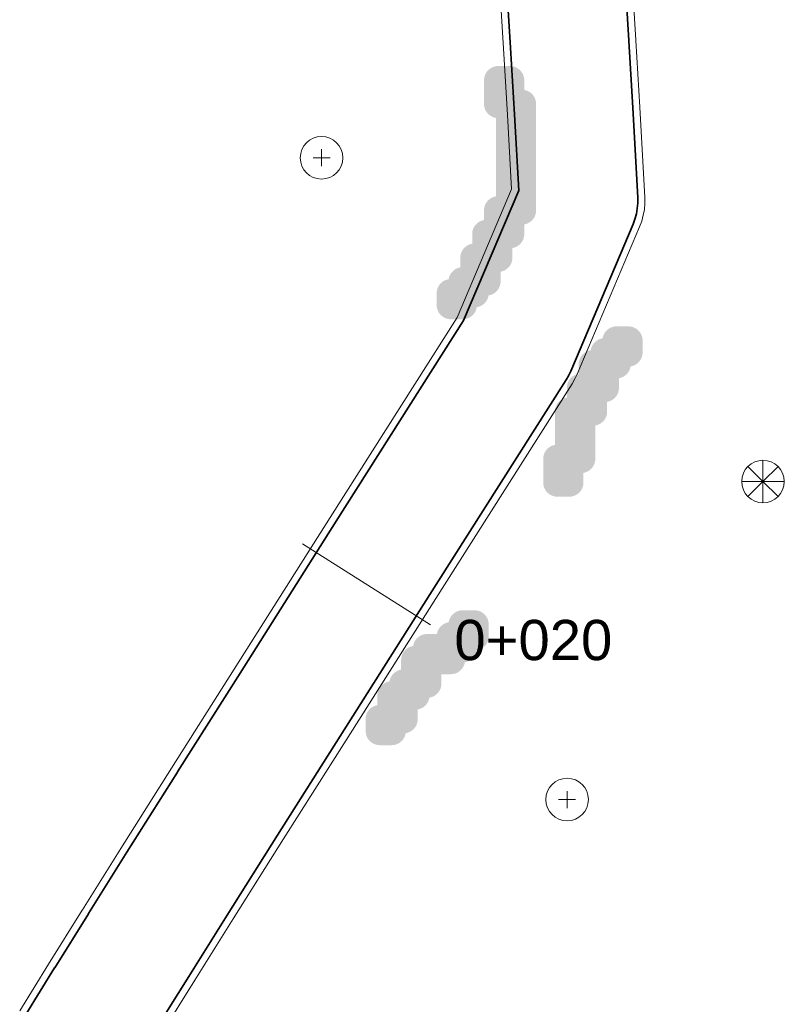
# Model space of a CAD drawing. Header units: metres. Extents: x -6552 to -6384, y 5654608 to 5654799.
# Tile 10 of 20: x -6457 to -6441, y 5654679 to 5654700. Entities that reach past the tile are written whole.
import ezdxf
from ezdxf.enums import TextEntityAlignment as Align

# ---------------------------------------------------------------- set-up
doc = ezdxf.new("R2010")
doc.units = ezdxf.units.M
doc.header["$LTSCALE"] = 0.5
for name, color, linetype, lineweight in [('L-ANNO-DIMS', 2, 'Continuous', 18), ('L-HARD-PATT', 253, 'Continuous', 13), ('L-HARD-PAVE', 8, 'Continuous', 35), ('L-HARD-WALL', 7, 'Continuous', 50), ('V-VEG-TREE', 94, 'Continuous', 18)]:
    doc.layers.add(name, color=color, linetype=linetype, lineweight=lineweight)
doc.styles.add('BR-STD', font='arial.ttf')

# ---------------------------------------------------------------- blocks, each defined once
blk = doc.blocks.new('VEG-TREE-DECID')
at = {"color": 0, "lineweight": -2}
for p, q in [((-0.6, 0), (0.6, 0)), ((0, -0.6), (0, 0.6))]:
    blk.add_line(p, q, dxfattribs=at)
blk.add_circle((0, 0), 1.5, dxfattribs=at)
blk = doc.blocks.new('VEG-TREE-CONIF')
at = {"color": 0, "lineweight": -2}
for q in [(0, 1.5), (-1.061, 1.061), (1.061, 1.061), (-1.5, 0), (-1.061, -1.061), (1.5, 0), (0, -1.5), (1.061, -1.061)]:
    blk.add_line((0, 0), q, dxfattribs=at)
blk.add_circle((0, 0), 1.5, dxfattribs=at)

msp = doc.modelspace()

# ---------------------------------------------------------------- hatches: boundary and pattern name
at = {"layer": 'L-HARD-WALL'}
h = msp.add_hatch(color=1, dxfattribs=at)
h.dxf.hatch_style = 1
h.paths.add_polyline_path([(-6448.3, 5654693.75), (-6448.299, 5654693.779), (-6448.294, 5654693.809), (-6448.287, 5654693.837), (-6448.277, 5654693.865), (-6448.265, 5654693.891), (-6448.249, 5654693.917), (-6448.232, 5654693.94), (-6448.212, 5654693.962), (-6448.19, 5654693.982), (-6448.167, 5654693.999), (-6448.141, 5654694.015), (-6448.115, 5654694.027), (-6448.087, 5654694.037), (-6448.059, 5654694.044), (-6448.046, 5654694.046), (-6448.044, 5654694.059), (-6448.037, 5654694.087), (-6448.027, 5654694.115), (-6448.015, 5654694.141), (-6447.999, 5654694.167), (-6447.982, 5654694.19), (-6447.962, 5654694.212), (-6447.94, 5654694.232), (-6447.917, 5654694.249), (-6447.891, 5654694.265), (-6447.865, 5654694.277), (-6447.837, 5654694.287), (-6447.809, 5654694.294), (-6447.8, 5654694.296), (-6447.8, 5654694.5), (-6447.799, 5654694.529), (-6447.794, 5654694.559), (-6447.787, 5654694.587), (-6447.777, 5654694.615), (-6447.765, 5654694.641), (-6447.749, 5654694.667), (-6447.732, 5654694.69), (-6447.712, 5654694.712), (-6447.69, 5654694.732), (-6447.667, 5654694.749), (-6447.641, 5654694.765), (-6447.615, 5654694.777), (-6447.587, 5654694.787), (-6447.559, 5654694.794), (-6447.55, 5654694.796), (-6447.55, 5654695), (-6447.549, 5654695.029), (-6447.544, 5654695.059), (-6447.537, 5654695.087), (-6447.527, 5654695.115), (-6447.515, 5654695.141), (-6447.499, 5654695.167), (-6447.482, 5654695.19), (-6447.462, 5654695.212), (-6447.44, 5654695.232), (-6447.417, 5654695.249), (-6447.391, 5654695.265), (-6447.365, 5654695.277), (-6447.337, 5654695.287), (-6447.309, 5654695.294), (-6447.3, 5654695.296), (-6447.3, 5654695.5), (-6447.299, 5654695.529), (-6447.294, 5654695.559), (-6447.287, 5654695.587), (-6447.277, 5654695.615), (-6447.265, 5654695.641), (-6447.249, 5654695.667), (-6447.232, 5654695.69), (-6447.212, 5654695.712), (-6447.19, 5654695.732), (-6447.167, 5654695.749), (-6447.141, 5654695.765), (-6447.115, 5654695.777), (-6447.087, 5654695.787), (-6447.059, 5654695.794), (-6447.05, 5654695.796), (-6447.05, 5654697.454), (-6447.059, 5654697.456), (-6447.087, 5654697.463), (-6447.115, 5654697.473), (-6447.141, 5654697.485), (-6447.167, 5654697.501), (-6447.19, 5654697.518), (-6447.212, 5654697.538), (-6447.232, 5654697.56), (-6447.249, 5654697.583), (-6447.265, 5654697.609), (-6447.277, 5654697.635), (-6447.287, 5654697.663), (-6447.294, 5654697.691), (-6447.299, 5654697.721), (-6447.3, 5654697.75), (-6447.3, 5654698.25), (-6447.299, 5654698.279), (-6447.294, 5654698.309), (-6447.287, 5654698.337), (-6447.277, 5654698.365), (-6447.265, 5654698.391), (-6447.249, 5654698.417), (-6447.232, 5654698.44), (-6447.212, 5654698.462), (-6447.19, 5654698.482), (-6447.167, 5654698.499), (-6447.141, 5654698.515), (-6447.115, 5654698.527), (-6447.087, 5654698.537), (-6447.059, 5654698.544), (-6447.029, 5654698.549), (-6447, 5654698.55), (-6446.75, 5654698.55), (-6446.721, 5654698.549), (-6446.691, 5654698.544), (-6446.663, 5654698.537), (-6446.635, 5654698.527), (-6446.609, 5654698.515), (-6446.583, 5654698.499), (-6446.56, 5654698.482), (-6446.538, 5654698.462), (-6446.518, 5654698.44), (-6446.501, 5654698.417), (-6446.485, 5654698.391), (-6446.473, 5654698.365), (-6446.463, 5654698.337), (-6446.456, 5654698.309), (-6446.451, 5654698.279), (-6446.45, 5654698.25), (-6446.45, 5654698.046), (-6446.441, 5654698.044), (-6446.413, 5654698.037), (-6446.385, 5654698.027), (-6446.359, 5654698.015), (-6446.333, 5654697.999), (-6446.31, 5654697.982), (-6446.288, 5654697.962), (-6446.268, 5654697.94), (-6446.251, 5654697.917), (-6446.235, 5654697.891), (-6446.223, 5654697.865), (-6446.213, 5654697.837), (-6446.206, 5654697.809), (-6446.201, 5654697.779), (-6446.2, 5654697.75), (-6446.2, 5654695.5), (-6446.201, 5654695.471), (-6446.206, 5654695.441), (-6446.213, 5654695.413), (-6446.223, 5654695.385), (-6446.235, 5654695.359), (-6446.251, 5654695.333), (-6446.268, 5654695.31), (-6446.288, 5654695.288), (-6446.31, 5654695.268), (-6446.333, 5654695.251), (-6446.359, 5654695.235), (-6446.385, 5654695.223), (-6446.413, 5654695.213), (-6446.441, 5654695.206), (-6446.45, 5654695.204), (-6446.45, 5654695), (-6446.451, 5654694.971), (-6446.456, 5654694.941), (-6446.463, 5654694.913), (-6446.473, 5654694.885), (-6446.485, 5654694.859), (-6446.501, 5654694.833), (-6446.518, 5654694.81), (-6446.538, 5654694.788), (-6446.56, 5654694.768), (-6446.583, 5654694.751), (-6446.609, 5654694.735), (-6446.635, 5654694.723), (-6446.663, 5654694.713), (-6446.691, 5654694.706), (-6446.7, 5654694.704), (-6446.7, 5654694.5), (-6446.701, 5654694.471), (-6446.706, 5654694.441), (-6446.713, 5654694.413), (-6446.723, 5654694.385), (-6446.735, 5654694.359), (-6446.751, 5654694.333), (-6446.768, 5654694.31), (-6446.788, 5654694.288), (-6446.81, 5654694.268), (-6446.833, 5654694.251), (-6446.859, 5654694.235), (-6446.885, 5654694.223), (-6446.913, 5654694.213), (-6446.941, 5654694.206), (-6446.95, 5654694.204), (-6446.95, 5654694), (-6446.951, 5654693.971), (-6446.956, 5654693.941), (-6446.963, 5654693.913), (-6446.973, 5654693.885), (-6446.985, 5654693.859), (-6447.001, 5654693.833), (-6447.018, 5654693.81), (-6447.038, 5654693.788), (-6447.06, 5654693.768), (-6447.083, 5654693.751), (-6447.109, 5654693.735), (-6447.135, 5654693.723), (-6447.163, 5654693.713), (-6447.191, 5654693.706), (-6447.204, 5654693.704), (-6447.206, 5654693.691), (-6447.213, 5654693.663), (-6447.223, 5654693.635), (-6447.235, 5654693.609), (-6447.251, 5654693.583), (-6447.268, 5654693.56), (-6447.288, 5654693.538), (-6447.31, 5654693.518), (-6447.333, 5654693.501), (-6447.359, 5654693.485), (-6447.385, 5654693.473), (-6447.413, 5654693.463), (-6447.441, 5654693.456), (-6447.454, 5654693.454), (-6447.456, 5654693.441), (-6447.463, 5654693.413), (-6447.473, 5654693.385), (-6447.485, 5654693.359), (-6447.501, 5654693.333), (-6447.518, 5654693.31), (-6447.538, 5654693.288), (-6447.56, 5654693.268), (-6447.583, 5654693.251), (-6447.609, 5654693.235), (-6447.635, 5654693.223), (-6447.663, 5654693.213), (-6447.691, 5654693.206), (-6447.721, 5654693.201), (-6447.75, 5654693.2), (-6448, 5654693.2), (-6448.029, 5654693.201), (-6448.059, 5654693.206), (-6448.087, 5654693.213), (-6448.115, 5654693.223), (-6448.141, 5654693.235), (-6448.167, 5654693.251), (-6448.19, 5654693.268), (-6448.212, 5654693.288), (-6448.232, 5654693.31), (-6448.249, 5654693.333), (-6448.265, 5654693.359), (-6448.277, 5654693.385), (-6448.287, 5654693.413), (-6448.294, 5654693.441), (-6448.299, 5654693.471), (-6448.3, 5654693.5)])
h = msp.add_hatch(color=1, dxfattribs=at)
h.dxf.hatch_style = 1
h.paths.add_polyline_path([(-6446.05, 5654690.25), (-6446.049, 5654690.279), (-6446.044, 5654690.309), (-6446.037, 5654690.337), (-6446.027, 5654690.365), (-6446.015, 5654690.391), (-6445.999, 5654690.417), (-6445.982, 5654690.44), (-6445.962, 5654690.462), (-6445.94, 5654690.482), (-6445.917, 5654690.499), (-6445.891, 5654690.515), (-6445.865, 5654690.527), (-6445.837, 5654690.537), (-6445.809, 5654690.544), (-6445.8, 5654690.546), (-6445.8, 5654691.25), (-6445.799, 5654691.279), (-6445.794, 5654691.309), (-6445.787, 5654691.337), (-6445.777, 5654691.365), (-6445.765, 5654691.391), (-6445.749, 5654691.417), (-6445.732, 5654691.44), (-6445.712, 5654691.462), (-6445.69, 5654691.482), (-6445.667, 5654691.499), (-6445.641, 5654691.515), (-6445.615, 5654691.527), (-6445.587, 5654691.537), (-6445.559, 5654691.544), (-6445.55, 5654691.546), (-6445.55, 5654691.75), (-6445.549, 5654691.779), (-6445.544, 5654691.809), (-6445.537, 5654691.837), (-6445.527, 5654691.865), (-6445.515, 5654691.891), (-6445.499, 5654691.917), (-6445.482, 5654691.94), (-6445.462, 5654691.962), (-6445.44, 5654691.982), (-6445.417, 5654691.999), (-6445.391, 5654692.015), (-6445.365, 5654692.027), (-6445.337, 5654692.037), (-6445.309, 5654692.044), (-6445.3, 5654692.046), (-6445.3, 5654692.25), (-6445.299, 5654692.279), (-6445.294, 5654692.309), (-6445.287, 5654692.337), (-6445.277, 5654692.365), (-6445.265, 5654692.391), (-6445.249, 5654692.417), (-6445.232, 5654692.44), (-6445.212, 5654692.462), (-6445.19, 5654692.482), (-6445.167, 5654692.499), (-6445.141, 5654692.515), (-6445.115, 5654692.527), (-6445.087, 5654692.537), (-6445.059, 5654692.544), (-6445.046, 5654692.546), (-6445.044, 5654692.559), (-6445.037, 5654692.587), (-6445.027, 5654692.615), (-6445.015, 5654692.641), (-6444.999, 5654692.667), (-6444.982, 5654692.69), (-6444.962, 5654692.712), (-6444.94, 5654692.732), (-6444.917, 5654692.749), (-6444.891, 5654692.765), (-6444.865, 5654692.777), (-6444.837, 5654692.787), (-6444.809, 5654692.794), (-6444.796, 5654692.796), (-6444.794, 5654692.809), (-6444.787, 5654692.837), (-6444.777, 5654692.865), (-6444.765, 5654692.891), (-6444.749, 5654692.917), (-6444.732, 5654692.94), (-6444.712, 5654692.962), (-6444.69, 5654692.982), (-6444.667, 5654692.999), (-6444.641, 5654693.015), (-6444.615, 5654693.027), (-6444.587, 5654693.037), (-6444.559, 5654693.044), (-6444.529, 5654693.049), (-6444.5, 5654693.05), (-6444.25, 5654693.05), (-6444.221, 5654693.049), (-6444.191, 5654693.044), (-6444.163, 5654693.037), (-6444.135, 5654693.027), (-6444.109, 5654693.015), (-6444.083, 5654692.999), (-6444.06, 5654692.982), (-6444.038, 5654692.962), (-6444.018, 5654692.94), (-6444.001, 5654692.917), (-6443.985, 5654692.891), (-6443.973, 5654692.865), (-6443.963, 5654692.837), (-6443.956, 5654692.809), (-6443.951, 5654692.779), (-6443.95, 5654692.75), (-6443.95, 5654692.5), (-6443.951, 5654692.471), (-6443.956, 5654692.441), (-6443.963, 5654692.413), (-6443.973, 5654692.385), (-6443.985, 5654692.359), (-6444.001, 5654692.333), (-6444.018, 5654692.31), (-6444.038, 5654692.288), (-6444.06, 5654692.268), (-6444.083, 5654692.251), (-6444.109, 5654692.235), (-6444.135, 5654692.223), (-6444.163, 5654692.213), (-6444.191, 5654692.206), (-6444.204, 5654692.204), (-6444.206, 5654692.191), (-6444.213, 5654692.163), (-6444.223, 5654692.135), (-6444.235, 5654692.109), (-6444.251, 5654692.083), (-6444.268, 5654692.06), (-6444.288, 5654692.038), (-6444.31, 5654692.018), (-6444.333, 5654692.001), (-6444.359, 5654691.985), (-6444.385, 5654691.973), (-6444.413, 5654691.963), (-6444.441, 5654691.956), (-6444.45, 5654691.954), (-6444.45, 5654691.75), (-6444.451, 5654691.721), (-6444.456, 5654691.691), (-6444.463, 5654691.663), (-6444.473, 5654691.635), (-6444.485, 5654691.609), (-6444.501, 5654691.583), (-6444.518, 5654691.56), (-6444.538, 5654691.538), (-6444.56, 5654691.518), (-6444.583, 5654691.501), (-6444.609, 5654691.485), (-6444.635, 5654691.473), (-6444.663, 5654691.463), (-6444.691, 5654691.456), (-6444.7, 5654691.454), (-6444.7, 5654691.25), (-6444.701, 5654691.221), (-6444.706, 5654691.191), (-6444.713, 5654691.163), (-6444.723, 5654691.135), (-6444.735, 5654691.109), (-6444.751, 5654691.083), (-6444.768, 5654691.06), (-6444.788, 5654691.038), (-6444.81, 5654691.018), (-6444.833, 5654691.001), (-6444.859, 5654690.985), (-6444.885, 5654690.973), (-6444.913, 5654690.963), (-6444.941, 5654690.956), (-6444.95, 5654690.954), (-6444.95, 5654690.25), (-6444.951, 5654690.221), (-6444.956, 5654690.191), (-6444.963, 5654690.163), (-6444.973, 5654690.135), (-6444.985, 5654690.109), (-6445.001, 5654690.083), (-6445.018, 5654690.06), (-6445.038, 5654690.038), (-6445.06, 5654690.018), (-6445.083, 5654690.001), (-6445.109, 5654689.985), (-6445.135, 5654689.973), (-6445.163, 5654689.963), (-6445.191, 5654689.956), (-6445.2, 5654689.954), (-6445.2, 5654689.75), (-6445.201, 5654689.721), (-6445.206, 5654689.691), (-6445.213, 5654689.663), (-6445.223, 5654689.635), (-6445.235, 5654689.609), (-6445.251, 5654689.583), (-6445.268, 5654689.56), (-6445.288, 5654689.538), (-6445.31, 5654689.518), (-6445.333, 5654689.501), (-6445.359, 5654689.485), (-6445.385, 5654689.473), (-6445.413, 5654689.463), (-6445.441, 5654689.456), (-6445.471, 5654689.451), (-6445.5, 5654689.45), (-6445.75, 5654689.45), (-6445.779, 5654689.451), (-6445.809, 5654689.456), (-6445.837, 5654689.463), (-6445.865, 5654689.473), (-6445.891, 5654689.485), (-6445.917, 5654689.501), (-6445.94, 5654689.518), (-6445.962, 5654689.538), (-6445.982, 5654689.56), (-6445.999, 5654689.583), (-6446.015, 5654689.609), (-6446.027, 5654689.635), (-6446.037, 5654689.663), (-6446.044, 5654689.691), (-6446.049, 5654689.721), (-6446.05, 5654689.75)])
h = msp.add_hatch(color=1, dxfattribs=at)
h.dxf.hatch_style = 1
h.paths.add_polyline_path([(-6449.8, 5654684.75), (-6449.799, 5654684.779), (-6449.794, 5654684.809), (-6449.787, 5654684.837), (-6449.777, 5654684.865), (-6449.765, 5654684.891), (-6449.749, 5654684.917), (-6449.732, 5654684.94), (-6449.712, 5654684.962), (-6449.69, 5654684.982), (-6449.667, 5654684.999), (-6449.641, 5654685.015), (-6449.615, 5654685.027), (-6449.587, 5654685.037), (-6449.559, 5654685.044), (-6449.55, 5654685.046), (-6449.55, 5654685.25), (-6449.549, 5654685.279), (-6449.544, 5654685.309), (-6449.537, 5654685.337), (-6449.527, 5654685.365), (-6449.515, 5654685.391), (-6449.499, 5654685.417), (-6449.482, 5654685.44), (-6449.462, 5654685.462), (-6449.44, 5654685.482), (-6449.417, 5654685.499), (-6449.391, 5654685.515), (-6449.365, 5654685.527), (-6449.337, 5654685.537), (-6449.309, 5654685.544), (-6449.296, 5654685.546), (-6449.294, 5654685.559), (-6449.287, 5654685.587), (-6449.277, 5654685.615), (-6449.265, 5654685.641), (-6449.249, 5654685.667), (-6449.232, 5654685.69), (-6449.212, 5654685.712), (-6449.19, 5654685.732), (-6449.167, 5654685.749), (-6449.141, 5654685.765), (-6449.115, 5654685.777), (-6449.087, 5654685.787), (-6449.059, 5654685.794), (-6449.05, 5654685.796), (-6449.05, 5654686), (-6449.049, 5654686.029), (-6449.044, 5654686.059), (-6449.037, 5654686.087), (-6449.027, 5654686.115), (-6449.015, 5654686.141), (-6448.999, 5654686.167), (-6448.982, 5654686.19), (-6448.962, 5654686.212), (-6448.94, 5654686.232), (-6448.917, 5654686.249), (-6448.891, 5654686.265), (-6448.865, 5654686.277), (-6448.837, 5654686.287), (-6448.809, 5654686.294), (-6448.796, 5654686.296), (-6448.794, 5654686.309), (-6448.787, 5654686.337), (-6448.777, 5654686.365), (-6448.765, 5654686.391), (-6448.749, 5654686.417), (-6448.732, 5654686.44), (-6448.712, 5654686.462), (-6448.69, 5654686.482), (-6448.667, 5654686.499), (-6448.641, 5654686.515), (-6448.615, 5654686.527), (-6448.587, 5654686.537), (-6448.559, 5654686.544), (-6448.529, 5654686.549), (-6448.5, 5654686.55), (-6448.296, 5654686.55), (-6448.294, 5654686.559), (-6448.287, 5654686.587), (-6448.277, 5654686.615), (-6448.265, 5654686.641), (-6448.249, 5654686.667), (-6448.232, 5654686.69), (-6448.212, 5654686.712), (-6448.19, 5654686.732), (-6448.167, 5654686.749), (-6448.141, 5654686.765), (-6448.115, 5654686.777), (-6448.087, 5654686.787), (-6448.059, 5654686.794), (-6448.046, 5654686.796), (-6448.044, 5654686.809), (-6448.037, 5654686.837), (-6448.027, 5654686.865), (-6448.015, 5654686.891), (-6447.999, 5654686.917), (-6447.982, 5654686.94), (-6447.962, 5654686.962), (-6447.94, 5654686.982), (-6447.917, 5654686.999), (-6447.891, 5654687.015), (-6447.865, 5654687.027), (-6447.837, 5654687.037), (-6447.809, 5654687.044), (-6447.779, 5654687.049), (-6447.75, 5654687.05), (-6447.5, 5654687.05), (-6447.471, 5654687.049), (-6447.441, 5654687.044), (-6447.413, 5654687.037), (-6447.385, 5654687.027), (-6447.359, 5654687.015), (-6447.333, 5654686.999), (-6447.31, 5654686.982), (-6447.288, 5654686.962), (-6447.268, 5654686.94), (-6447.251, 5654686.917), (-6447.235, 5654686.891), (-6447.223, 5654686.865), (-6447.213, 5654686.837), (-6447.206, 5654686.809), (-6447.201, 5654686.779), (-6447.2, 5654686.75), (-6447.2, 5654686.5), (-6447.201, 5654686.471), (-6447.206, 5654686.441), (-6447.213, 5654686.413), (-6447.223, 5654686.385), (-6447.235, 5654686.359), (-6447.251, 5654686.333), (-6447.268, 5654686.31), (-6447.288, 5654686.288), (-6447.31, 5654686.268), (-6447.333, 5654686.251), (-6447.359, 5654686.235), (-6447.385, 5654686.223), (-6447.413, 5654686.213), (-6447.441, 5654686.206), (-6447.454, 5654686.204), (-6447.456, 5654686.191), (-6447.463, 5654686.163), (-6447.473, 5654686.135), (-6447.485, 5654686.109), (-6447.501, 5654686.083), (-6447.518, 5654686.06), (-6447.538, 5654686.038), (-6447.56, 5654686.018), (-6447.583, 5654686.001), (-6447.609, 5654685.985), (-6447.635, 5654685.973), (-6447.663, 5654685.963), (-6447.691, 5654685.956), (-6447.704, 5654685.954), (-6447.706, 5654685.941), (-6447.713, 5654685.913), (-6447.723, 5654685.885), (-6447.735, 5654685.859), (-6447.751, 5654685.833), (-6447.768, 5654685.81), (-6447.788, 5654685.788), (-6447.81, 5654685.768), (-6447.833, 5654685.751), (-6447.859, 5654685.735), (-6447.885, 5654685.723), (-6447.913, 5654685.713), (-6447.941, 5654685.706), (-6447.971, 5654685.701), (-6448, 5654685.7), (-6448.2, 5654685.7), (-6448.2, 5654685.5), (-6448.201, 5654685.471), (-6448.206, 5654685.441), (-6448.213, 5654685.413), (-6448.223, 5654685.385), (-6448.235, 5654685.359), (-6448.251, 5654685.333), (-6448.268, 5654685.31), (-6448.288, 5654685.288), (-6448.31, 5654685.268), (-6448.333, 5654685.251), (-6448.359, 5654685.235), (-6448.385, 5654685.223), (-6448.413, 5654685.213), (-6448.441, 5654685.206), (-6448.454, 5654685.204), (-6448.456, 5654685.191), (-6448.463, 5654685.163), (-6448.473, 5654685.135), (-6448.485, 5654685.109), (-6448.501, 5654685.083), (-6448.518, 5654685.06), (-6448.538, 5654685.038), (-6448.56, 5654685.018), (-6448.583, 5654685.001), (-6448.609, 5654684.985), (-6448.635, 5654684.973), (-6448.663, 5654684.963), (-6448.691, 5654684.956), (-6448.7, 5654684.954), (-6448.7, 5654684.75), (-6448.701, 5654684.721), (-6448.706, 5654684.691), (-6448.713, 5654684.663), (-6448.723, 5654684.635), (-6448.735, 5654684.609), (-6448.751, 5654684.583), (-6448.768, 5654684.56), (-6448.788, 5654684.538), (-6448.81, 5654684.518), (-6448.833, 5654684.501), (-6448.859, 5654684.485), (-6448.885, 5654684.473), (-6448.913, 5654684.463), (-6448.941, 5654684.456), (-6448.954, 5654684.454), (-6448.956, 5654684.441), (-6448.963, 5654684.413), (-6448.973, 5654684.385), (-6448.985, 5654684.359), (-6449.001, 5654684.333), (-6449.018, 5654684.31), (-6449.038, 5654684.288), (-6449.06, 5654684.268), (-6449.083, 5654684.251), (-6449.109, 5654684.235), (-6449.135, 5654684.223), (-6449.163, 5654684.213), (-6449.191, 5654684.206), (-6449.221, 5654684.201), (-6449.25, 5654684.2), (-6449.5, 5654684.2), (-6449.529, 5654684.201), (-6449.559, 5654684.206), (-6449.587, 5654684.213), (-6449.615, 5654684.223), (-6449.641, 5654684.235), (-6449.667, 5654684.251), (-6449.69, 5654684.268), (-6449.712, 5654684.288), (-6449.732, 5654684.31), (-6449.749, 5654684.333), (-6449.765, 5654684.359), (-6449.777, 5654684.385), (-6449.787, 5654684.413), (-6449.794, 5654684.441), (-6449.799, 5654684.471), (-6449.8, 5654684.5)])

# ---------------------------------------------------------------- linework, layer by layer
at = {"layer": 'L-ANNO-DIMS'}
msp.add_lwpolyline([(-6451.136, 5654688.455), (-6448.432, 5654686.743)], dxfattribs=at)
at = {"layer": 'L-HARD-PATT'}
for points in [[(-6454.243, 5654678.176), (-6453.534, 5654679.314), (-6452.723, 5654680.609), (-6451.658, 5654682.3), (-6450.338, 5654684.388), (-6448.307, 5654687.595), (-6445.565, 5654691.918), (-6445.514, 5654692.007), (-6445.47, 5654692.1), (-6444.152, 5654695.212), (-6444.112, 5654695.318), (-6444.082, 5654695.429), (-6444.063, 5654695.541), (-6444.054, 5654695.655), (-6444.055, 5654695.769), (-6444.16, 5654697.667), (-6444.16, 5654697.67), (-6444.242, 5654699.08), (-6444.243, 5654699.087), (-6444.301, 5654700.009)], [(-6444.152, 5654700.018), (-6444.093, 5654699.097), (-6444.093, 5654699.089), (-6444.011, 5654697.679), (-6444.01, 5654697.675), (-6443.905, 5654695.777), (-6443.904, 5654695.649), (-6443.914, 5654695.522), (-6443.936, 5654695.396), (-6443.969, 5654695.273), (-6444.014, 5654695.153), (-6445.332, 5654692.042), (-6445.381, 5654691.938), (-6445.439, 5654691.838), (-6448.181, 5654687.514), (-6450.211, 5654684.308), (-6451.531, 5654682.22), (-6452.596, 5654680.529), (-6453.406, 5654679.235), (-6454.115, 5654678.097)], [(-6457.104, 5654678.588), (-6456.495, 5654679.573), (-6456.493, 5654679.576), (-6455.782, 5654680.717), (-6455.78, 5654680.72), (-6454.968, 5654682.017), (-6454.966, 5654682.019), (-6453.9, 5654683.713), (-6453.898, 5654683.715), (-6452.578, 5654685.804), (-6452.577, 5654685.806), (-6450.546, 5654689.013), (-6447.865, 5654693.24), (-6446.719, 5654695.946), (-6446.806, 5654697.518), (-6446.888, 5654698.923), (-6446.946, 5654699.836)], [(-6446.796, 5654699.846), (-6446.738, 5654698.932), (-6446.656, 5654697.527), (-6446.567, 5654695.92), (-6447.732, 5654693.17), (-6450.419, 5654688.933), (-6452.451, 5654685.725), (-6452.451, 5654685.724), (-6453.772, 5654683.634), (-6453.773, 5654683.633), (-6454.839, 5654681.94), (-6454.841, 5654681.937), (-6455.653, 5654680.64), (-6455.655, 5654680.638), (-6456.366, 5654679.497), (-6456.368, 5654679.494), (-6456.977, 5654678.51)]]:
    msp.add_lwpolyline(points, dxfattribs=at)
at = {"layer": 'L-HARD-PAVE'}
for points in [[(-6444.301, 5654700.009), (-6444.243, 5654699.087), (-6444.242, 5654699.08), (-6444.16, 5654697.67), (-6444.16, 5654697.667), (-6444.055, 5654695.769), (-6444.054, 5654695.655), (-6444.063, 5654695.541), (-6444.082, 5654695.429), (-6444.112, 5654695.318), (-6444.152, 5654695.212), (-6445.47, 5654692.1), (-6445.514, 5654692.007), (-6445.565, 5654691.918), (-6448.307, 5654687.595), (-6450.338, 5654684.388), (-6451.658, 5654682.3), (-6452.723, 5654680.609), (-6453.534, 5654679.314), (-6454.243, 5654678.176)], [(-6456.977, 5654678.51), (-6456.368, 5654679.494), (-6456.366, 5654679.497), (-6455.655, 5654680.638), (-6455.653, 5654680.64), (-6454.841, 5654681.937), (-6454.839, 5654681.94), (-6453.773, 5654683.633), (-6453.772, 5654683.634), (-6452.451, 5654685.724), (-6452.451, 5654685.725), (-6450.419, 5654688.933), (-6447.732, 5654693.17), (-6446.567, 5654695.92), (-6446.656, 5654697.527), (-6446.738, 5654698.932), (-6446.796, 5654699.846)]]:
    msp.add_lwpolyline(points, dxfattribs=at)

# ---------------------------------------------------------------- block references
at = {"layer": 'V-VEG-TREE', "xscale": 0.3, "yscale": 0.3}
for name, p in [('VEG-TREE-DECID', (-6450.73, 5654696.612)), ('VEG-TREE-CONIF', (-6441.409, 5654689.77)), ('VEG-TREE-DECID', (-6445.546, 5654683.051))]:
    msp.add_blockref(name, p, dxfattribs=at)

# ---------------------------------------------------------------- texts
at = {"layer": 'L-ANNO-DIMS', "style": 'BR-STD'}
msp.add_text('0+020', height=0.85, dxfattribs=at).set_placement((-6447.926, 5654686.422), align=Align.MIDDLE_LEFT)

doc.saveas('drawing.dxf')
